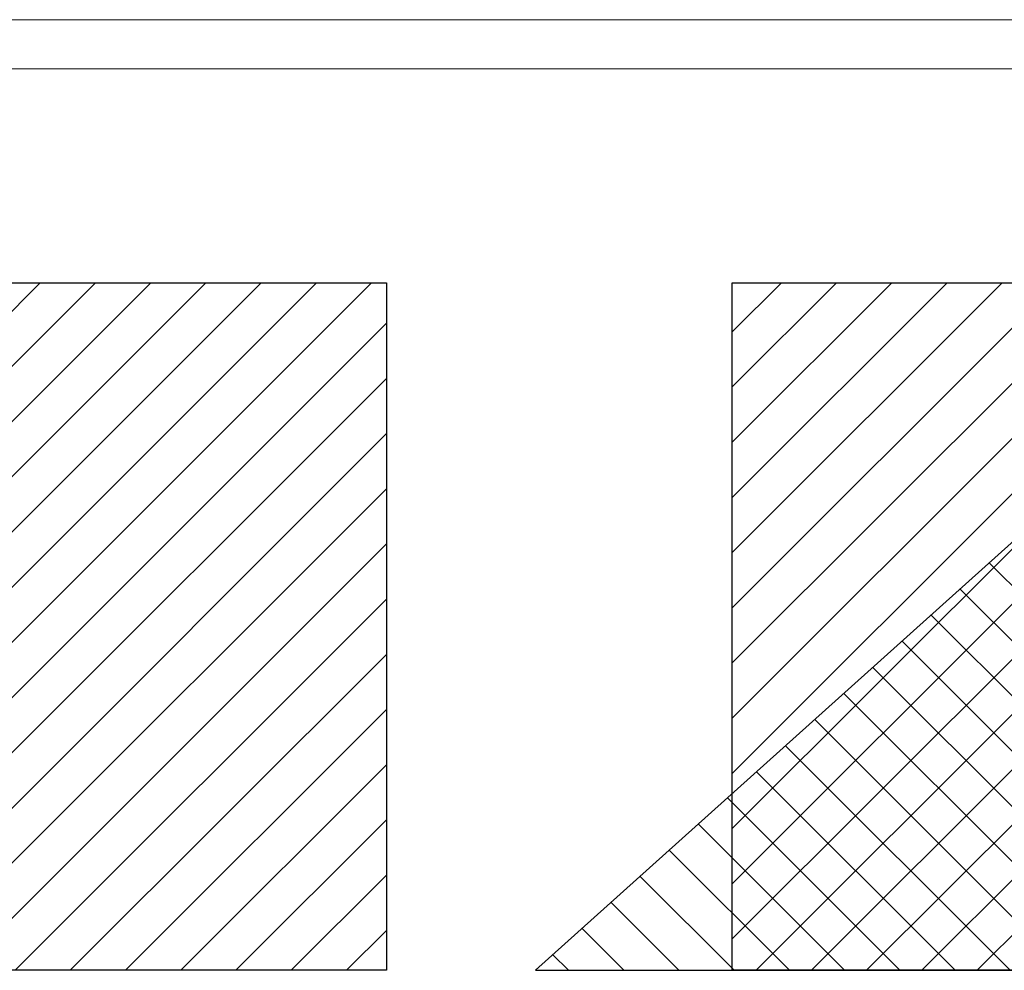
# Model space of a CAD drawing. Header units: millimetres. Extents: x 0 to 39025, y -31299 to 8400.
# Tile 3 of 209: x 4555 to 6556, y -24832 to -22899. Entities that reach past the tile are written whole.
import ezdxf

# ---------------------------------------------------------------- set-up
doc = ezdxf.new("R2010")
doc.units = ezdxf.units.MM
for name, color, linetype in [('FORMAT', 7, 'Continuous'), ('ODMIKI funkcionalni', 253, 'Continuous'), ('ODMIKI varnostni', 252, 'Continuous')]:
    doc.layers.add(name, color=color, linetype=linetype)

msp = doc.modelspace()

# ---------------------------------------------------------------- hatches: boundary and pattern name
at = {"layer": 'ODMIKI funkcionalni'}
h = msp.add_hatch(dxfattribs=at)
h.set_pattern_fill('ANSI31', color=256, scale=25)
h.set_pattern_definition([(45, (-945.19, -33915.06), (-56.1266, 56.1266), [])])
h.paths.add_polyline_path([(1585.5, -23933.8), (1585.5, -24832.1), (1285.5, -24832.1), (1285.5, -23433.8), (5300.5, -23433.8), (5300.5, -24832.1), (2300.5, -24832.1), (2300.5, -23933.8)])
h = msp.add_hatch(dxfattribs=at)
h.set_pattern_fill('ANSI31', color=256, scale=25)
h.set_pattern_definition([(45, (0, -33915.06), (-56.1266, 56.1266), [])])
h.paths.add_polyline_path([(7753.6, -24832.1), (7753.6, -23933.8), (6603.6, -23933.8), (6603.6, -24832.1), (6003.6, -24832.1), (6003.6, -23433.8), (8053.6, -23433.8), (8053.6, -24832.1)])
at = {"layer": 'ODMIKI varnostni'}
h = msp.add_hatch(dxfattribs=at)
h.set_pattern_fill('ANSI31', color=256, scale=25, angle=90)
h.set_pattern_definition([(135, (2474.9, -33086.22), (-56.1266, -56.1266), [])])
h.paths.add_polyline_path([(6603.6, -24832.1), (6603.6, -23933.8), (5603.6, -24832.1)])

# ---------------------------------------------------------------- linework, layer by layer
at = {"layer": 'FORMAT', "color": 7, "linetype": 'Continuous', "lineweight": 18, "ltscale": 27}
for p, q in [((0, -22898.9), (18568, -22898.9)), ((500, -22998.9), (18468, -22998.9))]:
    msp.add_line(p, q, dxfattribs=at)
at = {"layer": 'ODMIKI funkcionalni'}
for points in [[(1585.5, -23933.8), (1585.5, -24832.1), (1285.5, -24832.1), (1285.5, -23433.8), (5300.5, -23433.8), (5300.5, -24832.1), (2300.5, -24832.1), (2300.5, -23933.8)], [(7753.6, -24832.1), (7753.6, -23933.8), (6603.6, -23933.8), (6603.6, -24832.1), (6003.6, -24832.1), (6003.6, -23433.8), (8053.6, -23433.8), (8053.6, -24832.1)]]:
    msp.add_lwpolyline(points, close=True, dxfattribs=at)
at = {"layer": 'ODMIKI varnostni'}
msp.add_lwpolyline([(6603.6, -24832.1), (6603.6, -23933.8), (5603.6, -24832.1)], close=True, dxfattribs=at)

doc.saveas('drawing.dxf')
